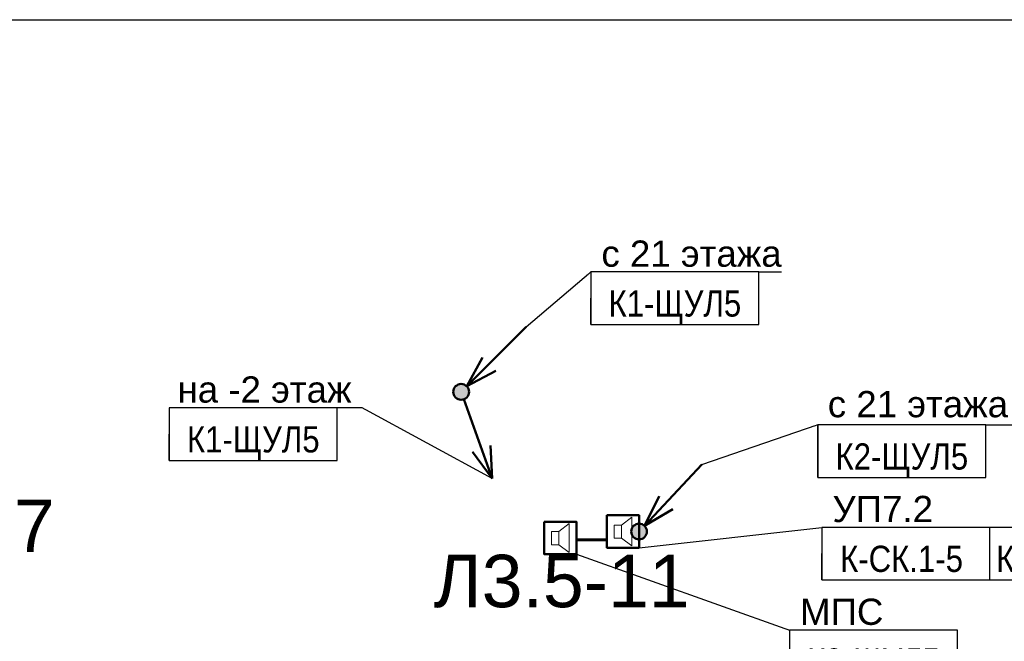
# Model space of a CAD drawing. Header units: millimetres. Extents: x -277772 to 277599, y -59564 to 282085.
# Tile 98 of 192: x -57335 to -47955, y 90545 to 96468. Entities that reach past the tile are written whole.
import ezdxf
from ezdxf import colors
from ezdxf.entities.mleader import LeaderData, LeaderLine
from ezdxf.enums import TextEntityAlignment as Align
from ezdxf.math import Vec2, Vec3

# ---------------------------------------------------------------- set-up
doc = ezdxf.new("R2018")
doc.units = ezdxf.units.MM
doc.set_wipeout_variables(frame=1)
doc.layers.add('UNPLOTTED', color=2, linetype='Continuous', plot=False)
for name, color, linetype, lineweight in [('КИП_выноска', 6, 'Continuous', 25), ('КИП_прибор', 140, 'Continuous', 50), ('КИП_трасса', 3, 'Continuous', 60)]:
    doc.layers.add(name, color=color, linetype=linetype, lineweight=lineweight)
doc.styles.add('CP.Text', font='arial.ttf')
doc.styles.add('GOST 2.304', font='arial.ttf', dxfattribs={"width": 0.85})
doc.linetypes.add('в трубе открыто', pattern='A,10,[133,ltypeshp.shx,S=0.75,R=0,X=-5,Y=2.5],-2.5,[130,ltypeshp.shx,S=2.5,R=-45,X=0,Y=0],-2.5', length=15)

# ---------------------------------------------------------------- blocks, each defined once
blk = doc.blocks.new('*U4')
at = {"color": 0}
blk.add_lwpolyline([(0, 410), (0, 0), (-569, 0), (-569, 410)], close=True, dxfattribs=at)
blk = doc.blocks.new('*U13')
at = {"lineweight": 50}
h = blk.add_hatch(color=256, dxfattribs=at)
h.dxf.hatch_style = 1
edge = h.paths.add_edge_path()
edge.add_arc((0, 0), 0.75, 45, 405)
for q in [(6.187, 6.187), (2.015, 3.288), (3.288, 2.015)]:
    blk.add_line((0.53, 0.53), q, dxfattribs=at)
blk.add_circle((0, 0), 0.75, dxfattribs=at)
blk = doc.blocks.new('*U55')
at = {"lineweight": 50}
h = blk.add_hatch(color=256, dxfattribs=at)
h.dxf.hatch_style = 1
edge = h.paths.add_edge_path()
edge.add_arc((0, 0), 0.75, 289.67139, 649.67139)
for p, q in [((0.252, -0.706), (2.945, -8.239)), ((2.945, -8.239), (2.783, -5.111)), ((2.945, -8.239), (1.088, -5.717))]:
    blk.add_line(p, q, dxfattribs=at)
blk.add_circle((0, 0), 0.75, dxfattribs=at)
blk = doc.blocks.new('_None')
blk = doc.blocks.new('*U58')
at = {"color": 0, "linetype": 'Continuous', "lineweight": 30, "ltscale": 75, "width": 0.85, "flags": 104}
blk.add_attdef('ПРИМЕЧАНИЕ_1', text='', height=2.5, dxfattribs=at).set_placement((8, 3.611), align=Align.BOTTOM_CENTER)
at = {"color": 0, "lineweight": 30, "width": 0.85, "flags": 104}
blk.add_attdef('ПРИМЕЧАНИЕ_2', text='', height=2.5, dxfattribs=at).set_placement((8, -7.53), align=Align.BOTTOM_CENTER)
at = {"color": 0, "lineweight": 30, "style": 'GOST 2.304', "width": 0.85}
for tag, p in [('ИМЯ_КАБЕЛЯ_2', (8, -7.5)), ('ИМЯ_КАБЕЛЯ_3', (8, -12.5)), ('ИМЯ_КАБЕЛЯ_4', (8, -17.5)), ('ИМЯ_КАБЕЛЯ_5', (8, -22.5)), ('ИМЯ_КАБЕЛЯ_6', (8, -27.5)), ('ИМЯ_КАБЕЛЯ_7', (8, -32.5)), ('ИМЯ_КАБЕЛЯ_8', (8, -37.5)), ('ИМЯ_КАБЕЛЯ_9', (8, -42.5))]:
    blk.add_attdef(tag, text='', height=2.5, dxfattribs=at).set_placement(p, align=Align.BOTTOM_CENTER)
at = {"linetype": 'Continuous'}
blk.add_wipeout([(0, 2.5), (16, 2.5), (16, -2.5), (0, -2.5)], dxfattribs=at)
at = {"color": 0}
blk.add_line((0, -2.5), (0, 0), dxfattribs=at)
at = {"color": 0, "linetype": 'Continuous'}
blk.add_lwpolyline([(0, -2.5), (16, -2.5), (16, 2.5), (0, 2.5)], close=True, dxfattribs=at)
at = {"color": 0, "lineweight": 30, "style": 'GOST 2.304', "width": 0.85}
blk.add_attdef('ИМЯ_КАБЕЛЯ_1', text='', height=2.5, dxfattribs=at).set_placement((8, -2.5), align=Align.BOTTOM_CENTER)
blk = doc.blocks.new('A$C449d8904')
blk.add_lwpolyline([(0, 309), (0, 0), (306.9, 0), (306.9, 309)], close=True)
at = {"lineweight": 18}
for points in [[(237.1, 16.9), (237.1, 292.1), (139.7, 215.9), (139.7, 91)], [(69.8, 215.9), (69.8, 91), (139.7, 91), (139.7, 215.9)]]:
    blk.add_lwpolyline(points, close=True, dxfattribs=at)
blk = doc.blocks.new('*U53')
at = {"lineweight": 50}
h = blk.add_hatch(color=256, dxfattribs=at)
h.dxf.hatch_style = 1
edge = h.paths.add_edge_path()
edge.add_arc((0, 0), 0.75, 46.98874, 406.98874)
for q in [(5.969, 6.398), (1.9, 3.356), (3.216, 2.128)]:
    blk.add_line((0.512, 0.548), q, dxfattribs=at)
blk.add_circle((0, 0), 0.75, dxfattribs=at)
blk = doc.blocks.new('*U59')
at = {"color": 0, "linetype": 'Continuous', "lineweight": 30, "ltscale": 75, "width": 0.85, "flags": 104}
blk.add_attdef('ПРИМЕЧАНИЕ_1', text='', height=2.5, dxfattribs=at).set_placement((8, 1.111), align=Align.BOTTOM_CENTER)
at = {"color": 0, "lineweight": 30, "width": 0.85, "flags": 104}
blk.add_attdef('ПРИМЕЧАНИЕ_2', text='', height=2.5, dxfattribs=at).set_placement((8, -10.03), align=Align.BOTTOM_CENTER)
at = {"color": 0, "lineweight": 30, "style": 'GOST 2.304', "width": 0.85}
for tag, p in [('ИМЯ_КАБЕЛЯ_2', (8, -10)), ('ИМЯ_КАБЕЛЯ_3', (8, -15)), ('ИМЯ_КАБЕЛЯ_4', (8, -20)), ('ИМЯ_КАБЕЛЯ_5', (8, -25)), ('ИМЯ_КАБЕЛЯ_6', (8, -30)), ('ИМЯ_КАБЕЛЯ_7', (8, -35)), ('ИМЯ_КАБЕЛЯ_8', (8, -40)), ('ИМЯ_КАБЕЛЯ_9', (8, -45))]:
    blk.add_attdef(tag, text='', height=2.5, dxfattribs=at).set_placement(p, align=Align.BOTTOM_CENTER)
at = {"linetype": 'Continuous'}
blk.add_wipeout([(0, 0), (16, 0), (16, -5), (0, -5)], dxfattribs=at)
at = {"color": 0}
blk.add_line((0, -5), (0, 0), dxfattribs=at)
at = {"color": 0, "linetype": 'Continuous'}
blk.add_lwpolyline([(0, -5), (16, -5), (16, 0), (0, 0)], close=True, dxfattribs=at)
at = {"color": 0, "lineweight": 30, "style": 'GOST 2.304', "width": 0.85}
blk.add_attdef('ИМЯ_КАБЕЛЯ_1', text='', height=2.5, dxfattribs=at).set_placement((8, -5), align=Align.BOTTOM_CENTER)

msp = doc.modelspace()

# ---------------------------------------------------------------- linework, layer by layer
at = {"layer": 'КИП_трасса', "linetype": 'в трубе открыто', "ltscale": 100}
msp.add_lwpolyline([(-51741.3, 91511.5), (-52030.2, 91511.5)], dxfattribs=at)

# ---------------------------------------------------------------- block references
at = {"layer": 'UNPLOTTED', "xscale": 100, "yscale": 100, "zscale": 100}
msp.add_blockref('*U4', (-11108.5, 55468.2), dxfattribs=at)
at = {"layer": 'КИП_выноска', "xscale": 100, "yscale": 100, "zscale": 100}
for name, p in [('*U13', (-53128.9, 92921.8)), ('*U55', (-53128.9, 92921.8)), ('*U53', (-51434.4, 91591))]:
    msp.add_blockref(name, p, dxfattribs=at)
at = {"layer": 'КИП_прибор'}
for p in [(-51741.3, 91436.5), (-52337.1, 91373.9)]:
    msp.add_blockref('A$C449d8904', p, dxfattribs=at)

# ---------------------------------------------------------------- texts
at = {"layer": 'UNPLOTTED', "style": 'CP.Text'}
for s, p in [('Л3.1-7', (-59052.2, 91395.1)), ('Л3.5-11', (-53391.5, 90869.5))]:
    msp.add_text(s, height=500, dxfattribs=at).set_placement(p)

# ---------------------------------------------------------------- next in the draw order: leaders
at = {"layer": 'КИП_выноска'}
ml = msp.add_multileader_mtext('Standard', dxfattribs=at)
ml.set_content('с 21 этажа', color=256, style='CP.Text')
ml.set_leader_properties(color=256, linetype='ByLayer', lineweight=-1)
ml.set_arrow_properties(name='NONE')
ml.build(insert=Vec2(0, 0))
ml.multileader.update_dxf_attribs({"has_dogleg": 0, "text_left_attachment_type": 6, "text_right_attachment_type": 6, "dogleg_length": 0.5, "arrow_head_size": 300})
ctx = ml.context
ctx.base_point, ctx.char_height, ctx.arrow_head_size, ctx.landing_gap_size, ctx.plane_origin = Vec3(-51893.1, 94064.1), 250, 300, 100, Vec3(-48972.2, 91404.2)
ctx.left_attachment, ctx.right_attachment = 6, 6
notes = []
notes.append((ctx, [(0, (1, 1, 0), (-51893.6, 94064.1), (1, 0), 0.5, [(0, [(-52510.2, 93540.5)], 0, [])])]))
ctx.mtext.insert, ctx.mtext.width, ctx.mtext.flow_direction = Vec3(-51793.1, 94364.1), 1746.063, 5
ctx.mtext.has_bg_fill, ctx.mtext.bg_color, ctx.mtext.bg_scale_factor, ctx.mtext.bg_transparency, ctx.mtext.use_window_bg_color = 1, -1027028792, 1.5, 0, 1
ml = msp.add_multileader_mtext('Standard', dxfattribs=at)
ml.set_content('на -2 этаж', color=256, style='CP.Text')
ml.set_leader_properties(color=256, linetype='ByLayer', lineweight=-1)
ml.set_arrow_properties(name='NONE')
ml.build(insert=Vec2(0, 0))
ml.multileader.update_dxf_attribs({"has_dogleg": 0, "text_left_attachment_type": 6, "text_right_attachment_type": 6, "dogleg_length": 0.5, "arrow_head_size": 300})
ctx = ml.context
ctx.base_point, ctx.char_height, ctx.arrow_head_size, ctx.landing_gap_size, ctx.plane_origin = Vec3(-55909.3, 92769.4), 250, 300, 100, Vec3(-53385.4, 90109.5)
ctx.left_attachment, ctx.right_attachment, ctx.text_align_type = 6, 6, 2
notes.append((ctx, [(1, (1, 1, 0), (-54073.2, 92769.4), (-1, 0), 0.5, [(0, [(-52834.4, 92097.9)], 0, [])])]))
ctx.mtext.insert, ctx.mtext.width, ctx.mtext.alignment, ctx.mtext.flow_direction = Vec3(-54173.7, 93069.4), 1683.159, 3, 5
ctx.mtext.has_bg_fill, ctx.mtext.bg_color, ctx.mtext.bg_scale_factor, ctx.mtext.bg_transparency, ctx.mtext.use_window_bg_color = 1, -1027028792, 1.5, 0, 1
ml = msp.add_multileader_mtext('Standard', dxfattribs=at)
ml.set_content('с 21 этажа на кабину лифта', color=256, style='CP.Text')
ml.set_leader_properties(color=256, linetype='ByLayer', lineweight=-1)
ml.set_arrow_properties(name='NONE')
ml.build(insert=Vec2(0, 0))
ml.multileader.update_dxf_attribs({"has_dogleg": 0, "text_left_attachment_type": 6, "text_right_attachment_type": 6, "dogleg_length": 0.5, "arrow_head_size": 300})
ctx = ml.context
ctx.base_point, ctx.char_height, ctx.arrow_head_size, ctx.landing_gap_size, ctx.plane_origin = Vec3(-49736.5, 92606.4), 250, 300, 100, Vec3(-47211.1, 89497.6)
ctx.left_attachment, ctx.right_attachment = 6, 6
notes.append((ctx, [(0, (1, 1, 0), (-49737, 92606.4), (1, 0), 0.5, [(0, [(-50837.6, 92230.8)], 0, [])])]))
ctx.mtext.insert, ctx.mtext.width, ctx.mtext.flow_direction = Vec3(-49636.5, 92929.9), 4659.571, 5
ctx.mtext.has_bg_fill, ctx.mtext.bg_color, ctx.mtext.bg_scale_factor, ctx.mtext.bg_transparency, ctx.mtext.use_window_bg_color = 1, -1027028792, 1.5, 0, 1
ml = msp.add_multileader_mtext('Standard', dxfattribs=at)
ml.set_content('УП7.2', color=256, style='CP.Text')
ml.set_leader_properties(color=256, linetype='ByLayer', lineweight=-1)
ml.set_arrow_properties(name='NONE')
ml.build(insert=Vec2(0, 0))
ml.multileader.update_dxf_attribs({"has_dogleg": 0, "text_left_attachment_type": 6, "text_right_attachment_type": 6, "dogleg_length": 0.5, "arrow_head_size": 300})
ctx = ml.context
ctx.base_point, ctx.char_height, ctx.arrow_head_size, ctx.landing_gap_size, ctx.plane_origin = Vec3(-49692.6, 91630.9), 250, 300, 100, Vec3(-44184.9, 88971)
ctx.left_attachment, ctx.right_attachment = 6, 6
notes.append((ctx, [(0, (1, 1, 0), (-49693.1, 91630.9), (1, 0), 0.5, [(0, [(-51434.4, 91436.5)], 0, [])])]))
ctx.mtext.insert, ctx.mtext.width, ctx.mtext.flow_direction = Vec3(-49592.6, 91930.9), 1055.687, 5
ctx.mtext.has_bg_fill, ctx.mtext.bg_color, ctx.mtext.bg_scale_factor, ctx.mtext.bg_transparency, ctx.mtext.use_window_bg_color = 1, -1027028792, 1.5, 0, 1
ml = msp.add_multileader_mtext('Standard', dxfattribs=at)
ml.set_content('МПС', color=256, style='CP.Text')
ml.set_leader_properties(color=256, linetype='ByLayer', lineweight=-1)
ml.set_arrow_properties(name='NONE')
ml.build(insert=Vec2(0, 0))
ml.multileader.update_dxf_attribs({"has_dogleg": 0, "text_left_attachment_type": 6, "text_right_attachment_type": 6, "dogleg_length": 0.5, "arrow_head_size": 300})
ctx = ml.context
ctx.base_point, ctx.char_height, ctx.arrow_head_size, ctx.landing_gap_size, ctx.plane_origin = Vec3(-50001.2, 90651.6), 250, 300, 100, Vec3(-47477.4, 87991.7)
ctx.left_attachment, ctx.right_attachment = 6, 6
notes.append((ctx, [(0, (1, 1, 0), (-50001.7, 90651.6), (1, 0), 0.5, [(0, [(-52030.2, 91373.9)], 0, [])])]))
ctx.mtext.insert, ctx.mtext.width, ctx.mtext.flow_direction = Vec3(-49901.2, 90951.6), 1055.687, 5
ctx.mtext.has_bg_fill, ctx.mtext.bg_color, ctx.mtext.bg_scale_factor, ctx.mtext.bg_transparency, ctx.mtext.use_window_bg_color = 1, -1027028792, 1.5, 0, 1
for ctx, leaders in notes:
    for number, flags, end, landing, length, lines in leaders:
        leader = LeaderData()
        leader.index, (leader.has_last_leader_line, leader.has_dogleg_vector, leader.attachment_direction) = number, flags
        leader.last_leader_point, leader.dogleg_vector, leader.dogleg_length = Vec3(end), Vec3(landing), length
        for number, points, colour, breaks in lines:
            line = LeaderLine()
            line.index, line.vertices, line.color, line.breaks = number, Vec3.list(points), colors.encode_raw_color(colour), breaks
            leader.lines.append(line)
        ctx.leaders.append(leader)

# ---------------------------------------------------------------- next in the draw order: block references
ref = msp.add_blockref('*U58', (-51893.1, 93814.1), dxfattribs=dict(at, xscale=100, yscale=100, zscale=100))
lines = msp.add_mtext('\\W0.8500;', dxfattribs={"layer": '0', "color": 0, "linetype": 'Continuous', "lineweight": 30, "ltscale": 75, "insert": (-51093.1, 94175.1), "char_height": 2.5, "attachment_point": 1})
ref.add_attrib('ПРИМЕЧАНИЕ_1', '', (-51093.1, 94175.1), dxfattribs={"flags": 104}).embed_mtext(lines)
ref.add_attrib('ИМЯ_КАБЕЛЯ_1', 'К1-ЩУЛ5', dxfattribs={"layer": '0', "color": 0, "lineweight": 30, "height": 250, "style": 'GOST 2.304', "width": 0.85}).set_placement((-51093.1, 93564.1), align=Align.BOTTOM_CENTER)
lines = msp.add_mtext('\\W0.8500;', dxfattribs={"layer": '0', "color": 0, "lineweight": 30, "insert": (-51093.1, 93061.1), "char_height": 2.5, "attachment_point": 1})
ref.add_attrib('ПРИМЕЧАНИЕ_2', '', (-51093.1, 93061.1), dxfattribs={"flags": 104}).embed_mtext(lines)
ref = msp.add_blockref('*U58', (-55909.3, 92519.4), dxfattribs=dict(at, xscale=100, yscale=100, zscale=100))
lines = msp.add_mtext('\\W0.8500;', dxfattribs={"layer": '0', "color": 0, "linetype": 'Continuous', "lineweight": 30, "ltscale": 75, "insert": (-55109.3, 92880.5), "char_height": 2.5, "attachment_point": 1})
ref.add_attrib('ПРИМЕЧАНИЕ_1', '', (-55109.3, 92880.5), dxfattribs={"flags": 104}).embed_mtext(lines)
ref.add_attrib('ИМЯ_КАБЕЛЯ_1', 'К1-ЩУЛ5', dxfattribs={"layer": '0', "color": 0, "lineweight": 30, "height": 250, "style": 'GOST 2.304', "width": 0.85}).set_placement((-55109.3, 92269.4), align=Align.BOTTOM_CENTER)
lines = msp.add_mtext('\\W0.8500;', dxfattribs={"layer": '0', "color": 0, "lineweight": 30, "insert": (-55109.3, 91766.4), "char_height": 2.5, "attachment_point": 1})
ref.add_attrib('ПРИМЕЧАНИЕ_2', '', (-55109.3, 91766.4), dxfattribs={"flags": 104}).embed_mtext(lines)
ref = msp.add_blockref('*U59', (-49731, 92606.4), dxfattribs=dict(at, xscale=100, yscale=100, zscale=100))
lines = msp.add_mtext('\\W0.8500;', dxfattribs={"layer": '0', "color": 0, "linetype": 'Continuous', "lineweight": 30, "ltscale": 75, "insert": (-48931, 92717.5), "char_height": 2.5, "attachment_point": 1})
ref.add_attrib('ПРИМЕЧАНИЕ_1', '', (-48931, 92717.5), dxfattribs={"flags": 104}).embed_mtext(lines)
ref.add_attrib('ИМЯ_КАБЕЛЯ_1', 'К2-ЩУЛ5', dxfattribs={"layer": '0', "color": 0, "lineweight": 30, "height": 250, "style": 'GOST 2.304', "width": 0.85}).set_placement((-48931, 92106.4), align=Align.BOTTOM_CENTER)
lines = msp.add_mtext('\\W0.8500;', dxfattribs={"layer": '0', "color": 0, "lineweight": 30, "insert": (-48931, 91603.4), "char_height": 2.5, "attachment_point": 1})
ref.add_attrib('ПРИМЕЧАНИЕ_2', '', (-48931, 91603.4), dxfattribs={"flags": 104}).embed_mtext(lines)

# ---------------------------------------------------------------- next in the draw order: block references
ref = msp.add_blockref('*U58', (-48200.7, 91380.9), dxfattribs=dict(at, xscale=100, yscale=100, zscale=100))
lines = msp.add_mtext('\\W0.8500;', dxfattribs={"layer": '0', "color": 0, "linetype": 'Continuous', "lineweight": 30, "ltscale": 75, "insert": (-47400.7, 91742), "char_height": 2.5, "attachment_point": 1})
ref.add_attrib('ПРИМЕЧАНИЕ_1', '', (-47400.7, 91742), dxfattribs={"flags": 104}).embed_mtext(lines)
ref.add_attrib('ИМЯ_КАБЕЛЯ_1', 'К3-ЩУЛ5', dxfattribs={"layer": '0', "color": 0, "lineweight": 30, "height": 250, "style": 'GOST 2.304', "width": 0.85}).set_placement((-47400.7, 91130.9), align=Align.BOTTOM_CENTER)
lines = msp.add_mtext('\\W0.8500;', dxfattribs={"layer": '0', "color": 0, "lineweight": 30, "insert": (-47400.7, 90627.9), "char_height": 2.5, "attachment_point": 1})
ref.add_attrib('ПРИМЕЧАНИЕ_2', '', (-47400.7, 90627.9), dxfattribs={"flags": 104}).embed_mtext(lines)

# ---------------------------------------------------------------- next in the draw order: block references
ref = msp.add_blockref('*U58', (-49692.6, 91380.9), dxfattribs=dict(at, xscale=100, yscale=100, zscale=100))
lines = msp.add_mtext('\\W0.8500;', dxfattribs={"layer": '0', "color": 0, "linetype": 'Continuous', "lineweight": 30, "ltscale": 75, "insert": (-48892.6, 91742), "char_height": 2.5, "attachment_point": 1})
ref.add_attrib('ПРИМЕЧАНИЕ_1', '', (-48892.6, 91742), dxfattribs={"flags": 104}).embed_mtext(lines)
ref.add_attrib('ИМЯ_КАБЕЛЯ_1', 'К-СК.1-5 ', dxfattribs={"layer": '0', "color": 0, "lineweight": 30, "height": 250, "style": 'GOST 2.304', "width": 0.85}).set_placement((-48892.6, 91130.9), align=Align.BOTTOM_CENTER)
lines = msp.add_mtext('\\W0.8500;', dxfattribs={"layer": '0', "color": 0, "lineweight": 30, "insert": (-48892.6, 90627.9), "char_height": 2.5, "attachment_point": 1})
ref.add_attrib('ПРИМЕЧАНИЕ_2', '', (-48892.6, 90627.9), dxfattribs={"flags": 104}).embed_mtext(lines)

# ---------------------------------------------------------------- next in the draw order: block references
ref = msp.add_blockref('*U58', (-50001.2, 90401.6), dxfattribs=dict(at, xscale=100, yscale=100, zscale=100))
lines = msp.add_mtext('\\W0.8500;', dxfattribs={"layer": '0', "color": 0, "linetype": 'Continuous', "lineweight": 30, "ltscale": 75, "insert": (-49201.2, 90762.7), "char_height": 2.5, "attachment_point": 1})
ref.add_attrib('ПРИМЕЧАНИЕ_1', '', (-49201.2, 90762.7), dxfattribs={"flags": 104}).embed_mtext(lines)
ref.add_attrib('ИМЯ_КАБЕЛЯ_1', 'К3-ЩУЛ5', dxfattribs={"layer": '0', "color": 0, "lineweight": 30, "height": 250, "style": 'GOST 2.304', "width": 0.85}).set_placement((-49201.2, 90151.6), align=Align.BOTTOM_CENTER)
lines = msp.add_mtext('\\W0.8500;', dxfattribs={"layer": '0', "color": 0, "lineweight": 30, "insert": (-49201.2, 89648.6), "char_height": 2.5, "attachment_point": 1})
ref.add_attrib('ПРИМЕЧАНИЕ_2', '', (-49201.2, 89648.6), dxfattribs={"flags": 104}).embed_mtext(lines)

doc.saveas('drawing.dxf')
